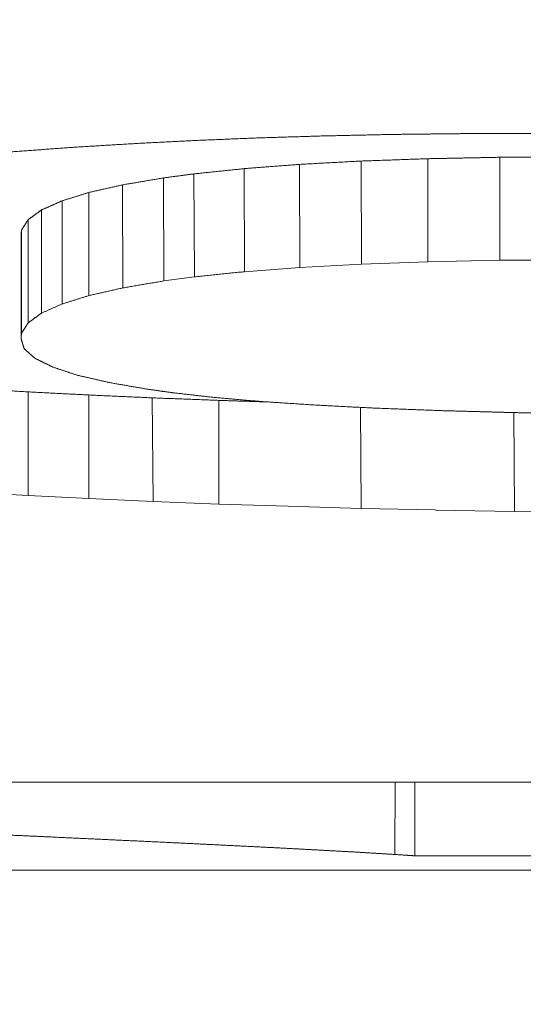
# Model space of a CAD drawing. Header units: millimetres. Extents: x 504 to 605, y 222 to 305.
# Tile 7 of 70: x 550.808 to 551.048, y 240.806 to 241.276. Entities that reach past the tile are written whole.
import ezdxf

# ---------------------------------------------------------------- set-up
doc = ezdxf.new("R2010")
doc.units = ezdxf.units.MM
doc.header["$LTSCALE"] = 0.03
doc.layers.get('0').update_dxf_attribs({"lineweight": 15})
doc.layers.add('1', color=7, linetype='Continuous', true_color=0xffffff)
doc.styles.get("Standard").update_dxf_attribs({"font": 'simsun.ttc', "width": 0.85})
doc.dimstyles.new('ISO-25', dxfattribs={"dimtxt": 2.5, "dimasz": 2, "dimexe": 1.3, "dimexo": 0.625, "dimtad": 1, "dimzin": 9, "dimdsep": 46, "dimtxsty": 'Standard', "dimblk": 'OPEN30', "dimcen": 2, "dimazin": 2, "dimtfac": 0.6, "dimtmove": 0, "dimatfit": 0, "dimldrblk": 'OPEN30', "dimfxl": 1, "dimtolj": 1, "dimarcsym": 0})

# ---------------------------------------------------------------- blocks, each defined once
blk = doc.blocks.new('_Open30')
at = {"color": 0, "linetype": 'ByBlock', "lineweight": -2}
for p, q in [((-1, 0.26795), (0, 0)), ((0, 0), (-1, -0.26795)), ((0, 0), (-1, 0))]:
    blk.add_line(p, q, dxfattribs=at)
blk = doc.blocks.new('*D11')
at = {"color": 0, "lineweight": -2}
for p, q in [((516.83707, 259.04636), (516.83707, 224.24017)), ((579.96275, 259.04599), (579.96275, 224.24017)), ((577.96275, 225.54017), (518.83707, 225.54017))]:
    blk.add_line(p, q, dxfattribs=at)
at = {"layer": 'Defpoints', "color": 0}
for p in [(516.83707, 259.67136), (579.96275, 259.67099), (516.83707, 225.54017)]:
    blk.add_point(p, dxfattribs=at)
at = {"color": 0, "lineweight": -2, "xscale": 2, "yscale": 2, "zscale": 2, "rotation": 180}
blk.add_blockref('_Open30', (516.83707, 225.54017), dxfattribs=at)
at = {"color": 0, "lineweight": -2, "xscale": 2, "yscale": 2, "zscale": 2}
blk.add_blockref('_Open30', (579.96275, 225.54017), dxfattribs=at)
at = {"color": 0, "insert": (549.54746, 227.7485), "char_height": 2.5, "width": 36.1611996, "attachment_point": 5}
blk.add_mtext('\\A1;63.13±0.2(W.D. MOD)', dxfattribs=at)
blk = doc.blocks.new('A$C4323a73e')
at = {"layer": '1', "color": 7, "linetype": 'Continuous', "lineweight": 18}
for p, q in [((34.10433, -18.51297), (34.10416, -18.46375)), ((34.13372, -18.51139), (34.13356, -18.46216)), ((34.16554, -18.51027), (34.16542, -18.46105)), ((34.19997, -18.50958), (34.19997, -18.46036)), ((34.05392, -18.51752), (34.05368, -18.46831)), ((34.07789, -18.51502), (34.07769, -18.4658)), ((34.01977, -18.52277), (34.01961, -18.47355)), ((34.03935, -18.51944), (34.03922, -18.47021)), ((34.00355, -18.52643), (34.00344, -18.47719)), ((33.99078, -18.53043), (33.9907, -18.48119)), ((33.98093, -18.53478), (33.98089, -18.48552)), ((33.97454, -18.53943), (33.97452, -18.49015)), ((33.97134, -18.54442), (33.97134, -18.4951)), ((33.97109, -18.54684), (33.97109, -18.49752)), ((34.13372, -18.51139), (34.16554, -18.51027)), ((34.16554, -18.51027), (34.19997, -18.50958)), ((34.07789, -18.51502), (34.10433, -18.51297)), ((34.10433, -18.51297), (34.13372, -18.51138)), ((34.03935, -18.51944), (34.05392, -18.51752)), ((34.03426, -18.62486), (34.03383, -18.57531)), ((34.1337, -18.6281), (34.13333, -18.57986)), ((34.20689, -18.62959), (34.2066, -18.58234)), ((33.94682, -18.62035), (33.97452, -18.62198)), ((33.97451, -18.62198), (34.00344, -18.62346)), ((34.00343, -18.62347), (34.03426, -18.62486)), ((34.03426, -18.62486), (34.06568, -18.62605)), ((34.06568, -18.62605), (34.09877, -18.62712)), ((34.09876, -18.62712), (34.1337, -18.6281)), ((34.1337, -18.6281), (34.1691, -18.62888)), ((34.16909, -18.62889), (34.20689, -18.62959)), ((34.20689, -18.62959), (34.24506, -18.63011)), ((35.66124, -18.7589), (33.65326, -18.7589)), ((34.14977, -18.79347), (34.14992, -18.7589)), ((34.15929, -18.79411), (34.15929, -18.7589)), ((34.15929, -18.79411), (34.50703, -18.79411)), ((30.06356, -18.80103), (39.26356, -18.80103))]:
    blk.add_line(p, q, dxfattribs=at)
for points, degree in [([(34.11543, -18.45017), (34.11488, -18.45019), (34.11377, -18.45022), (34.1121, -18.45027), (34.11044, -18.45032), (34.10877, -18.45037), (34.10711, -18.45042), (34.10545, -18.45047), (34.10378, -18.45052), (34.10212, -18.45057), (34.10046, -18.45062), (34.09879, -18.45067), (34.09713, -18.45072), (34.09546, -18.45077), (34.0938, -18.45082), (34.09214, -18.45087), (34.09047, -18.45092), (34.08881, -18.45097), (34.08715, -18.45102), (34.08548, -18.45107), (34.08437, -18.4511), (34.08382, -18.45112)], 3), ([(34.14778, -18.44946), (34.14721, -18.44948), (34.14607, -18.4495), (34.14437, -18.44954), (34.14267, -18.44958), (34.14097, -18.44961), (34.13926, -18.44965), (34.13756, -18.44969), (34.13586, -18.44973), (34.13416, -18.44976), (34.13245, -18.4498), (34.13075, -18.44984), (34.12905, -18.44987), (34.12735, -18.44991), (34.12564, -18.44995), (34.12394, -18.44999), (34.12224, -18.45002), (34.12054, -18.45006), (34.11883, -18.4501), (34.11713, -18.45014), (34.116, -18.45016), (34.11543, -18.45017)], 3), ([(34.1811, -18.44908), (34.18052, -18.44909), (34.17935, -18.4491), (34.1776, -18.44912), (34.17584, -18.44914), (34.17409, -18.44916), (34.17233, -18.44918), (34.17058, -18.4492), (34.16883, -18.44922), (34.16707, -18.44924), (34.16532, -18.44926), (34.16356, -18.44928), (34.16181, -18.4493), (34.16006, -18.44932), (34.1583, -18.44934), (34.15655, -18.44936), (34.15479, -18.44938), (34.15304, -18.4494), (34.15129, -18.44942), (34.14953, -18.44944), (34.14836, -18.44946), (34.14778, -18.44946)], 3), ([(34.20978, -18.44899), (34.20927, -18.44899), (34.20827, -18.44899), (34.20676, -18.449), (34.20525, -18.449), (34.20374, -18.44901), (34.20223, -18.44901), (34.20072, -18.44902), (34.19921, -18.44902), (34.1977, -18.44903), (34.19619, -18.44903), (34.19469, -18.44904), (34.19318, -18.44904), (34.19167, -18.44905), (34.19016, -18.44905), (34.18865, -18.44906), (34.18714, -18.44906), (34.18563, -18.44907), (34.18412, -18.44907), (34.18261, -18.44908), (34.18161, -18.44908), (34.1811, -18.44908)], 3), ([(34.24335, -18.44913), (34.24276, -18.44913), (34.24158, -18.44912), (34.23981, -18.44912), (34.23805, -18.44911), (34.23628, -18.4491), (34.23451, -18.44909), (34.23275, -18.44909), (34.23098, -18.44908), (34.22921, -18.44907), (34.22745, -18.44906), (34.22568, -18.44906), (34.22391, -18.44905), (34.22214, -18.44904), (34.22038, -18.44903), (34.21861, -18.44903), (34.21684, -18.44902), (34.21508, -18.44901), (34.21331, -18.449), (34.21154, -18.449), (34.21036, -18.44899), (34.20978, -18.44899)], 3), ([(34.02304, -18.45395), (34.02254, -18.45398), (34.02152, -18.45404), (34.02, -18.45413), (34.01848, -18.45423), (34.01696, -18.45432), (34.01543, -18.45442), (34.01391, -18.45451), (34.01239, -18.4546), (34.01087, -18.4547), (34.00935, -18.45479), (34.00782, -18.45489), (34.0063, -18.45498), (34.00478, -18.45507), (34.00326, -18.45517), (34.00174, -18.45526), (34.00022, -18.45536), (33.99869, -18.45545), (33.99717, -18.45554), (33.99565, -18.45564), (33.99463, -18.4557), (33.99413, -18.45573)], 3), ([(34.05319, -18.45239), (34.05266, -18.45242), (34.0516, -18.45247), (34.05001, -18.45256), (34.04843, -18.45264), (34.04684, -18.45272), (34.04525, -18.4528), (34.04367, -18.45288), (34.04208, -18.45297), (34.04049, -18.45305), (34.03891, -18.45313), (34.03732, -18.45321), (34.03574, -18.45329), (34.03415, -18.45337), (34.03256, -18.45346), (34.03098, -18.45354), (34.02939, -18.45362), (34.0278, -18.4537), (34.02622, -18.45378), (34.02463, -18.45386), (34.02357, -18.45392), (34.02304, -18.45395)], 3), ([(34.08382, -18.45112), (34.08328, -18.45114), (34.08221, -18.45119), (34.08059, -18.45125), (34.07898, -18.45132), (34.07737, -18.45139), (34.07576, -18.45145), (34.07414, -18.45152), (34.07253, -18.45159), (34.07092, -18.45166), (34.06931, -18.45172), (34.0677, -18.45179), (34.06608, -18.45186), (34.06447, -18.45192), (34.06286, -18.45199), (34.06125, -18.45206), (34.05963, -18.45212), (34.05802, -18.45219), (34.05641, -18.45226), (34.0548, -18.45233), (34.05372, -18.45237), (34.05319, -18.45239)], 3), ([(33.99413, -18.45573), (33.99363, -18.45577), (33.99263, -18.45584), (33.99114, -18.45595), (33.98964, -18.45606), (33.98814, -18.45618), (33.98665, -18.45629), (33.98515, -18.4564), (33.98365, -18.45651), (33.98216, -18.45662), (33.98066, -18.45673), (33.97917, -18.45684), (33.97767, -18.45695), (33.97617, -18.45706), (33.97468, -18.45717), (33.97318, -18.45729), (33.97169, -18.4574), (33.97019, -18.45751), (33.96869, -18.45762), (33.9672, -18.45773), (33.9662, -18.4578), (33.9657, -18.45784)], 3), ([(34.10416, -18.46375), (34.10369, -18.46378), (34.10276, -18.46386), (34.10137, -18.46397), (34.09998, -18.46407), (34.09859, -18.46418), (34.09719, -18.46429), (34.0958, -18.4644), (34.09441, -18.4645), (34.09301, -18.46461), (34.09162, -18.46472), (34.09023, -18.46483), (34.08883, -18.46494), (34.08744, -18.46504), (34.08605, -18.46515), (34.08466, -18.46526), (34.08326, -18.46537), (34.08187, -18.46548), (34.08048, -18.46558), (34.07908, -18.46569), (34.07816, -18.46576), (34.07769, -18.4658)], 3), ([(34.13356, -18.46216), (34.13305, -18.46219), (34.13202, -18.46225), (34.13047, -18.46233), (34.12892, -18.46241), (34.12737, -18.4625), (34.12583, -18.46258), (34.12428, -18.46267), (34.12273, -18.46275), (34.12118, -18.46283), (34.11963, -18.46292), (34.11809, -18.463), (34.11654, -18.46308), (34.11499, -18.46317), (34.11344, -18.46325), (34.1119, -18.46333), (34.11035, -18.46342), (34.1088, -18.4635), (34.10725, -18.46358), (34.1057, -18.46367), (34.10467, -18.46372), (34.10416, -18.46375)], 3), ([(34.16542, -18.46105), (34.16486, -18.46107), (34.16374, -18.46111), (34.16207, -18.46117), (34.16039, -18.46122), (34.15871, -18.46128), (34.15704, -18.46134), (34.15536, -18.4614), (34.15368, -18.46146), (34.15201, -18.46152), (34.15033, -18.46158), (34.14865, -18.46164), (34.14698, -18.46169), (34.1453, -18.46175), (34.14362, -18.46181), (34.14195, -18.46187), (34.14027, -18.46193), (34.13859, -18.46199), (34.13692, -18.46205), (34.13524, -18.46211), (34.13412, -18.46214), (34.13356, -18.46216)], 3), ([(34.19997, -18.46036), (34.19937, -18.46037), (34.19816, -18.4604), (34.19634, -18.46043), (34.19452, -18.46047), (34.1927, -18.46051), (34.19088, -18.46054), (34.18906, -18.46058), (34.18724, -18.46061), (34.18543, -18.46065), (34.18361, -18.46069), (34.18179, -18.46072), (34.17997, -18.46076), (34.17815, -18.46079), (34.17633, -18.46083), (34.17451, -18.46087), (34.1727, -18.4609), (34.17088, -18.46094), (34.16906, -18.46098), (34.16724, -18.46101), (34.16603, -18.46104), (34.16542, -18.46105)], 3), ([(34.23698, -18.4601), (34.23633, -18.46011), (34.23503, -18.46012), (34.23308, -18.46013), (34.23113, -18.46014), (34.22919, -18.46016), (34.22724, -18.46017), (34.22529, -18.46018), (34.22334, -18.4602), (34.2214, -18.46021), (34.21945, -18.46022), (34.2175, -18.46024), (34.21555, -18.46025), (34.21361, -18.46027), (34.21166, -18.46028), (34.20971, -18.46029), (34.20776, -18.46031), (34.20582, -18.46032), (34.20387, -18.46033), (34.20192, -18.46035), (34.20062, -18.46036), (34.19997, -18.46036)], 3), ([(34.05368, -18.46831), (34.05342, -18.46834), (34.05291, -18.46841), (34.05215, -18.46851), (34.05139, -18.46861), (34.05063, -18.46871), (34.04987, -18.46881), (34.04911, -18.46891), (34.04835, -18.46901), (34.04759, -18.46911), (34.04683, -18.46921), (34.04607, -18.46931), (34.04531, -18.46941), (34.04454, -18.46951), (34.04378, -18.46961), (34.04302, -18.46971), (34.04226, -18.46981), (34.0415, -18.46991), (34.04074, -18.47001), (34.03998, -18.47011), (34.03947, -18.47018), (34.03922, -18.47021)], 3), ([(34.07769, -18.4658), (34.07727, -18.46584), (34.07643, -18.46593), (34.07516, -18.46606), (34.0739, -18.4662), (34.07264, -18.46633), (34.07137, -18.46646), (34.07011, -18.46659), (34.06884, -18.46672), (34.06758, -18.46686), (34.06632, -18.46699), (34.06505, -18.46712), (34.06379, -18.46725), (34.06252, -18.46738), (34.06126, -18.46752), (34.06, -18.46765), (34.05873, -18.46778), (34.05747, -18.46791), (34.0562, -18.46804), (34.05494, -18.46818), (34.0541, -18.46826), (34.05368, -18.46831)], 3), ([(34.01961, -18.47354), (34.01933, -18.47361), (34.01876, -18.47374), (34.01791, -18.47393), (34.01706, -18.47412), (34.01621, -18.47431), (34.01536, -18.47451), (34.01451, -18.4747), (34.01365, -18.47489), (34.0128, -18.47508), (34.01195, -18.47527), (34.0111, -18.47547), (34.01025, -18.47566), (34.0094, -18.47585), (34.00855, -18.47604), (34.0077, -18.47623), (34.00684, -18.47642), (34.00599, -18.47662), (34.00514, -18.47681), (34.00429, -18.477), (34.00372, -18.47713), (34.00344, -18.47719)], 3), ([(34.03922, -18.47021), (34.03887, -18.47027), (34.03819, -18.47039), (34.03715, -18.47057), (34.03612, -18.47074), (34.03509, -18.47092), (34.03406, -18.47109), (34.03303, -18.47127), (34.03199, -18.47144), (34.03096, -18.47162), (34.02993, -18.47179), (34.0289, -18.47197), (34.02787, -18.47214), (34.02684, -18.47232), (34.0258, -18.4725), (34.02477, -18.47267), (34.02374, -18.47285), (34.02271, -18.47302), (34.02168, -18.4732), (34.02064, -18.47337), (34.01996, -18.47349), (34.01961, -18.47354)], 3), ([(34.00344, -18.47719), (34.00322, -18.47726), (34.00277, -18.4774), (34.0021, -18.47761), (34.00143, -18.47782), (34.00076, -18.47803), (34.00009, -18.47824), (33.99942, -18.47846), (33.99874, -18.47867), (33.99807, -18.47888), (33.9974, -18.47909), (33.99673, -18.4793), (33.99606, -18.47951), (33.99539, -18.47972), (33.99472, -18.47993), (33.99405, -18.48014), (33.99338, -18.48035), (33.99271, -18.48056), (33.99204, -18.48077), (33.99137, -18.48098), (33.99092, -18.48112), (33.9907, -18.48119)], 3), ([(33.9907, -18.48119), (33.99052, -18.48126), (33.99018, -18.48141), (33.98966, -18.48164), (33.98915, -18.48187), (33.98863, -18.4821), (33.98812, -18.48233), (33.9876, -18.48256), (33.98709, -18.48279), (33.98657, -18.48302), (33.98605, -18.48324), (33.98554, -18.48347), (33.98502, -18.4837), (33.98451, -18.48393), (33.98399, -18.48416), (33.98347, -18.48438), (33.98296, -18.48461), (33.98244, -18.48484), (33.98193, -18.48507), (33.98141, -18.48529), (33.98107, -18.48545), (33.98089, -18.48552)], 3), ([(33.98089, -18.48552), (33.98078, -18.4856), (33.98056, -18.48577), (33.98022, -18.48601), (33.97989, -18.48626), (33.97955, -18.4865), (33.97922, -18.48674), (33.97888, -18.48699), (33.97855, -18.48723), (33.97821, -18.48748), (33.97788, -18.48772), (33.97754, -18.48796), (33.97721, -18.48821), (33.97687, -18.48845), (33.97654, -18.48869), (33.9762, -18.48894), (33.97586, -18.48918), (33.97553, -18.48942), (33.97519, -18.48966), (33.97486, -18.48991), (33.97463, -18.49007), (33.97452, -18.49015)], 3), ([(33.97452, -18.49015), (33.97447, -18.49024), (33.97436, -18.49041), (33.97419, -18.49067), (33.97402, -18.49093), (33.97385, -18.4912), (33.97368, -18.49146), (33.97352, -18.49172), (33.97335, -18.49198), (33.97318, -18.49224), (33.97301, -18.4925), (33.97285, -18.49276), (33.97268, -18.49302), (33.97251, -18.49328), (33.97234, -18.49354), (33.97218, -18.4938), (33.97201, -18.49406), (33.97184, -18.49432), (33.97167, -18.49458), (33.9715, -18.49484), (33.97139, -18.49501), (33.97134, -18.4951)], 3), ([(33.97134, -18.4951), (33.97133, -18.49514), (33.97132, -18.49523), (33.97131, -18.49536), (33.9713, -18.49548), (33.97129, -18.49561), (33.97127, -18.49574), (33.97126, -18.49586), (33.97125, -18.49599), (33.97123, -18.49612), (33.97122, -18.49625), (33.97121, -18.49637), (33.9712, -18.4965), (33.97118, -18.49663), (33.97117, -18.49676), (33.97116, -18.49688), (33.97114, -18.49701), (33.97113, -18.49714), (33.97112, -18.49726), (33.97111, -18.49739), (33.9711, -18.49748), (33.97109, -18.49752)], 3), ([(34.19997, -18.50959), (34.20062, -18.50958), (34.20192, -18.50957), (34.20387, -18.50956), (34.20582, -18.50954), (34.20776, -18.50953), (34.20971, -18.50952), (34.21166, -18.5095), (34.21361, -18.50949), (34.21555, -18.50948), (34.2175, -18.50946), (34.21945, -18.50945), (34.2214, -18.50944), (34.22334, -18.50942), (34.22529, -18.50941), (34.22724, -18.50939), (34.22919, -18.50938), (34.23113, -18.50937), (34.23308, -18.50935), (34.23503, -18.50934), (34.23633, -18.50933), (34.23698, -18.50933)], 3), ([(33.97134, -18.54442), (33.97139, -18.54433), (33.9715, -18.54416), (33.97167, -18.5439), (33.97184, -18.54364), (33.97201, -18.54338), (33.97218, -18.54312), (33.97234, -18.54286), (33.97251, -18.54259), (33.97268, -18.54233), (33.97285, -18.54207), (33.97301, -18.54181), (33.97318, -18.54155), (33.97335, -18.54129), (33.97352, -18.54103), (33.97368, -18.54076), (33.97385, -18.5405), (33.97402, -18.54024), (33.97419, -18.53998), (33.97436, -18.53972), (33.97447, -18.53954), (33.97452, -18.53945)], 3), ([(33.97109, -18.54684), (33.9711, -18.5468), (33.97111, -18.54671), (33.97112, -18.54659), (33.97113, -18.54646), (33.97114, -18.54633), (33.97116, -18.5462), (33.97117, -18.54608), (33.97118, -18.54595), (33.9712, -18.54582), (33.97121, -18.54569), (33.97122, -18.54557), (33.97123, -18.54544), (33.97125, -18.54531), (33.97126, -18.54518), (33.97127, -18.54506), (33.97129, -18.54493), (33.9713, -18.5448), (33.97131, -18.54467), (33.97132, -18.54455), (33.97133, -18.54446), (33.97134, -18.54442)], 3), ([(33.97256, -18.55177), (33.97254, -18.55169), (33.97249, -18.55152), (33.97241, -18.55126), (33.97233, -18.551), (33.97225, -18.55074), (33.97218, -18.55048), (33.9721, -18.55022), (33.97202, -18.54996), (33.97194, -18.5497), (33.97187, -18.54944), (33.97179, -18.54918), (33.97171, -18.54892), (33.97163, -18.54866), (33.97156, -18.5484), (33.97148, -18.54814), (33.9714, -18.54788), (33.97132, -18.54762), (33.97125, -18.54736), (33.97117, -18.5471), (33.97112, -18.54693), (33.97109, -18.54684)], 3), ([(33.97771, -18.55638), (33.97762, -18.5563), (33.97744, -18.55614), (33.97717, -18.5559), (33.9769, -18.55566), (33.97663, -18.55542), (33.97635, -18.55518), (33.97608, -18.55493), (33.97581, -18.55469), (33.97554, -18.55445), (33.97527, -18.55421), (33.975, -18.55396), (33.97473, -18.55372), (33.97446, -18.55348), (33.97419, -18.55324), (33.97392, -18.55299), (33.97365, -18.55275), (33.97338, -18.55251), (33.9731, -18.55226), (33.97283, -18.55202), (33.97265, -18.55186), (33.97256, -18.55177)], 3), ([(33.98629, -18.5606), (33.98614, -18.56052), (33.98583, -18.56038), (33.98538, -18.56016), (33.98493, -18.55993), (33.98448, -18.55971), (33.98403, -18.55949), (33.98358, -18.55927), (33.98313, -18.55905), (33.98267, -18.55883), (33.98222, -18.55861), (33.98177, -18.55838), (33.98132, -18.55816), (33.98087, -18.55794), (33.98042, -18.55772), (33.97997, -18.5575), (33.97951, -18.55727), (33.97906, -18.55705), (33.97861, -18.55683), (33.97816, -18.55661), (33.97786, -18.55646), (33.97771, -18.55638)], 3), ([(33.99805, -18.5645), (33.99784, -18.56443), (33.99743, -18.5643), (33.99681, -18.56409), (33.99619, -18.56389), (33.99557, -18.56368), (33.99495, -18.56348), (33.99433, -18.56327), (33.99371, -18.56307), (33.9931, -18.56286), (33.99248, -18.56266), (33.99186, -18.56245), (33.99124, -18.56224), (33.99062, -18.56204), (33.99, -18.56183), (33.98938, -18.56163), (33.98876, -18.56142), (33.98814, -18.56122), (33.98752, -18.56101), (33.9869, -18.5608), (33.98649, -18.56067), (33.98629, -18.5606)], 3), ([(34.01349, -18.56803), (34.01322, -18.56797), (34.01267, -18.56784), (34.01186, -18.56766), (34.01105, -18.56747), (34.01024, -18.56729), (34.00942, -18.5671), (34.00861, -18.56692), (34.0078, -18.56673), (34.00699, -18.56655), (34.00617, -18.56636), (34.00536, -18.56617), (34.00455, -18.56599), (34.00374, -18.5658), (34.00292, -18.56562), (34.00211, -18.56543), (34.0013, -18.56525), (34.00049, -18.56506), (33.99967, -18.56487), (33.99886, -18.56469), (33.99832, -18.56456), (33.99805, -18.5645)], 3), ([(33.97452, -18.57245), (33.97404, -18.57242), (33.97307, -18.57237), (33.97161, -18.57228), (33.97015, -18.5722), (33.96869, -18.57211), (33.96724, -18.57203), (33.96578, -18.57194), (33.96432, -18.57185), (33.96286, -18.57177), (33.96141, -18.57168), (33.95995, -18.5716), (33.95849, -18.57151), (33.95703, -18.57143), (33.95558, -18.57134), (33.95412, -18.57126), (33.95266, -18.57117), (33.9512, -18.57108), (33.94975, -18.571), (33.94829, -18.57091), (33.94732, -18.57086), (33.94683, -18.57083)], 3), ([(33.97452, -18.62198), (33.97452, -18.57245)], 1), ([(34.00344, -18.57394), (34.00293, -18.57391), (34.00192, -18.57386), (34.0004, -18.57378), (33.99887, -18.5737), (33.99735, -18.57362), (33.99583, -18.57355), (33.99431, -18.57347), (33.99279, -18.57339), (33.99126, -18.57331), (33.98974, -18.57323), (33.98822, -18.57316), (33.9867, -18.57308), (33.98518, -18.573), (33.98365, -18.57292), (33.98213, -18.57284), (33.98061, -18.57276), (33.97909, -18.57269), (33.97757, -18.57261), (33.97604, -18.57253), (33.97503, -18.57248), (33.97452, -18.57245)], 3), ([(34.03211, -18.57126), (34.03178, -18.5712), (34.03113, -18.57109), (34.03015, -18.57092), (34.02917, -18.57075), (34.02819, -18.57058), (34.02721, -18.57041), (34.02623, -18.57024), (34.02525, -18.57007), (34.02427, -18.5699), (34.02329, -18.56973), (34.02231, -18.56956), (34.02133, -18.56939), (34.02035, -18.56922), (34.01937, -18.56905), (34.01839, -18.56888), (34.01741, -18.56871), (34.01643, -18.56854), (34.01545, -18.56837), (34.01447, -18.5682), (34.01381, -18.56808), (34.01349, -18.56803)], 3), ([(34.04338, -18.57283), (34.04319, -18.5728), (34.04279, -18.57274), (34.0422, -18.57266), (34.0416, -18.57258), (34.04101, -18.5725), (34.04042, -18.57242), (34.03982, -18.57233), (34.03923, -18.57225), (34.03864, -18.57217), (34.03804, -18.57208), (34.03745, -18.572), (34.03686, -18.57192), (34.03626, -18.57184), (34.03567, -18.57175), (34.03508, -18.57167), (34.03448, -18.57159), (34.03389, -18.57151), (34.0333, -18.57142), (34.0327, -18.57134), (34.03231, -18.57129), (34.03211, -18.57126)], 3), ([(34.00344, -18.62346), (34.00344, -18.57394)], 1), ([(34.03383, -18.57531), (34.03329, -18.57529), (34.03223, -18.57524), (34.03063, -18.57517), (34.02903, -18.57509), (34.02743, -18.57502), (34.02583, -18.57495), (34.02423, -18.57488), (34.02263, -18.5748), (34.02103, -18.57473), (34.01943, -18.57466), (34.01783, -18.57459), (34.01623, -18.57452), (34.01463, -18.57444), (34.01304, -18.57437), (34.01144, -18.5743), (34.00984, -18.57423), (34.00824, -18.57415), (34.00664, -18.57408), (34.00504, -18.57401), (34.00397, -18.57396), (34.00344, -18.57394)], 3), ([(34.06568, -18.57652), (34.06512, -18.57649), (34.06401, -18.57645), (34.06233, -18.57639), (34.06065, -18.57633), (34.05898, -18.57626), (34.0573, -18.5762), (34.05562, -18.57614), (34.05395, -18.57607), (34.05227, -18.57601), (34.05059, -18.57595), (34.04892, -18.57588), (34.04724, -18.57582), (34.04556, -18.57576), (34.04389, -18.57569), (34.04221, -18.57563), (34.04053, -18.57557), (34.03886, -18.5755), (34.03718, -18.57544), (34.0355, -18.57537), (34.03439, -18.57533), (34.03383, -18.57531)], 3), ([(34.06274, -18.57504), (34.0624, -18.575), (34.06172, -18.57492), (34.06071, -18.57481), (34.05969, -18.57469), (34.05867, -18.57457), (34.05765, -18.57446), (34.05663, -18.57434), (34.05561, -18.57422), (34.05459, -18.57411), (34.05357, -18.57399), (34.05255, -18.57388), (34.05153, -18.57376), (34.05052, -18.57364), (34.0495, -18.57353), (34.04848, -18.57341), (34.04746, -18.57329), (34.04644, -18.57318), (34.04542, -18.57306), (34.0444, -18.57294), (34.04372, -18.57287), (34.04338, -18.57283)], 3), ([(34.08529, -18.57701), (34.08489, -18.57698), (34.0841, -18.57691), (34.08291, -18.5768), (34.08173, -18.5767), (34.08054, -18.5766), (34.07935, -18.57649), (34.07817, -18.57639), (34.07698, -18.57628), (34.0758, -18.57618), (34.07461, -18.57608), (34.07342, -18.57597), (34.07224, -18.57587), (34.07105, -18.57577), (34.06986, -18.57566), (34.06868, -18.57556), (34.06749, -18.57545), (34.0663, -18.57535), (34.06512, -18.57525), (34.06393, -18.57514), (34.06314, -18.57507), (34.06274, -18.57504)], 3), ([(34.06568, -18.62605), (34.06568, -18.57652)], 1), ([(34.11102, -18.57871), (34.11057, -18.57868), (34.10966, -18.57862), (34.10831, -18.57853), (34.10696, -18.57844), (34.1056, -18.57835), (34.10425, -18.57826), (34.10289, -18.57817), (34.10154, -18.57808), (34.10018, -18.578), (34.09883, -18.57791), (34.09748, -18.57782), (34.09612, -18.57773), (34.09477, -18.57764), (34.09341, -18.57755), (34.09206, -18.57746), (34.0907, -18.57737), (34.08935, -18.57728), (34.088, -18.57719), (34.08664, -18.5771), (34.08574, -18.57704), (34.08529, -18.57701)], 3), ([(34.13945, -18.58018), (34.13895, -18.58015), (34.13795, -18.5801), (34.13645, -18.58002), (34.13496, -18.57995), (34.13346, -18.57987), (34.13196, -18.57979), (34.13047, -18.57972), (34.12897, -18.57964), (34.12748, -18.57956), (34.12598, -18.57948), (34.12448, -18.57941), (34.12299, -18.57933), (34.12149, -18.57925), (34.12, -18.57917), (34.1185, -18.5791), (34.117, -18.57902), (34.11551, -18.57894), (34.11401, -18.57887), (34.11251, -18.57879), (34.11152, -18.57874), (34.11102, -18.57871)], 3), ([(34.17106, -18.58138), (34.1705, -18.58136), (34.16939, -18.58132), (34.16773, -18.58125), (34.16607, -18.58119), (34.1644, -18.58113), (34.16274, -18.58106), (34.16107, -18.581), (34.15941, -18.58094), (34.15775, -18.58087), (34.15608, -18.58081), (34.15442, -18.58075), (34.15276, -18.58068), (34.15109, -18.58062), (34.14943, -18.58056), (34.14776, -18.5805), (34.1461, -18.58043), (34.14444, -18.58037), (34.14277, -18.58031), (34.14111, -18.58024), (34.14, -18.5802), (34.13945, -18.58018)], 3), ([(34.20536, -18.58232), (34.20476, -18.5823), (34.20356, -18.58227), (34.20175, -18.58222), (34.19995, -18.58217), (34.19814, -18.58212), (34.19634, -18.58207), (34.19453, -18.58202), (34.19273, -18.58197), (34.19092, -18.58192), (34.18911, -18.58187), (34.18731, -18.58182), (34.1855, -18.58177), (34.1837, -18.58173), (34.18189, -18.58168), (34.18009, -18.58163), (34.17828, -18.58158), (34.17647, -18.58153), (34.17467, -18.58148), (34.17286, -18.58143), (34.17166, -18.5814), (34.17106, -18.58138)], 3), ([(34.24286, -18.58306), (34.2422, -18.58305), (34.24088, -18.58302), (34.23891, -18.58298), (34.23694, -18.58295), (34.23496, -18.58291), (34.23299, -18.58287), (34.23102, -18.58283), (34.22904, -18.58279), (34.22707, -18.58275), (34.2251, -18.58271), (34.22312, -18.58267), (34.22115, -18.58263), (34.21918, -18.58259), (34.2172, -18.58255), (34.21523, -18.58251), (34.21326, -18.58247), (34.21128, -18.58243), (34.20931, -18.58239), (34.20734, -18.58236), (34.20602, -18.58233), (34.20536, -18.58232)], 3)]:
    blk.add_open_spline(points, degree=degree, dxfattribs=at)
for points, weights in [([(34.05392, -18.51752), (34.0659, -18.51627), (34.07789, -18.51502)], [0.500000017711, 0.499999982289, 0.500000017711]), ([(34.01977, -18.52277), (34.02956, -18.52111), (34.03935, -18.51944)], [0.500000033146, 0.499999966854, 0.500000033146]), ([(34.00355, -18.52643), (34.01166, -18.5246), (34.01977, -18.52277)], [0.500000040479, 0.499999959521, 0.500000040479]), ([(33.99078, -18.53043), (33.99716, -18.52844), (34.00355, -18.52643)], [0.500000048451, 0.499999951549, 0.500000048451]), ([(33.97451, -18.53945), (33.97772, -18.53713), (33.98093, -18.53478)], [0.50000006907, 0.49999993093, 0.50000006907]), ([(33.98093, -18.53478), (33.98586, -18.53262), (33.99078, -18.53043)], [0.500000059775, 0.499999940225, 0.500000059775]), ([(33.95023, -18.78352), (33.96127, -18.78402), (33.97232, -18.78451)], [0.500000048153, 0.499999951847, 0.500000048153]), ([(33.9723, -18.78451), (33.97819, -18.78478), (33.98408, -18.78505)], [0.500000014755, 0.499999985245, 0.500000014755]), ([(33.98405, -18.78505), (33.99534, -18.78558), (34.00663, -18.7861)], [0.500000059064, 0.499999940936, 0.500000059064]), ([(34.00659, -18.7861), (34.01727, -18.7866), (34.02795, -18.78709)], [0.500000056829, 0.499999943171, 0.500000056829]), ([(34.02791, -18.78709), (34.03798, -18.78757), (34.04804, -18.78804)], [0.500000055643, 0.499999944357, 0.500000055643]), ([(34.04801, -18.78804), (34.05721, -18.7885), (34.06642, -18.78895)], [0.500000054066, 0.499999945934, 0.500000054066]), ([(34.06639, -18.78895), (34.0751, -18.78938), (34.08382, -18.7898)], [0.500000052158, 0.499999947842, 0.500000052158]), ([(34.08379, -18.7898), (34.09177, -18.79022), (34.09975, -18.79062)], [0.500000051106, 0.499999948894, 0.500000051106]), ([(34.09972, -18.79062), (34.10696, -18.79102), (34.1142, -18.7914)], [0.500000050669, 0.499999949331, 0.500000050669]), ([(34.11418, -18.7914), (34.12093, -18.79177), (34.12768, -18.79213)], [0.500000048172, 0.499999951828, 0.500000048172]), ([(34.12766, -18.79213), (34.13355, -18.79249), (34.13945, -18.79283)], [0.500000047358, 0.499999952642, 0.500000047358]), ([(34.13942, -18.79283), (34.1446, -18.79316), (34.14977, -18.79347)], [0.500000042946, 0.499999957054, 0.500000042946]), ([(34.14977, -18.79347), (34.15453, -18.7938), (34.15929, -18.79411)], [0.500000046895, 0.499999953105, 0.500000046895])]:
    blk.add_rational_spline(points, weights, degree=2, dxfattribs=at)
blk.add_open_spline([(34.08933, -18.57728), (34.089, -18.57727), (34.08808, -18.57724), (34.08658, -18.57719), (34.08484, -18.57713), (34.0831, -18.57708), (34.08135, -18.57702), (34.07961, -18.57696), (34.07787, -18.57691), (34.07613, -18.57685), (34.07439, -18.5768), (34.07265, -18.57674), (34.07091, -18.57668), (34.06917, -18.57663), (34.06742, -18.57657), (34.06626, -18.57653), (34.06568, -18.57652)], degree=3, knots=[0, 0, 0, 0, 0.042891, 0.116514, 0.190138, 0.263762, 0.337386, 0.41101, 0.484633, 0.558257, 0.631881, 0.705505, 0.779129, 0.852752, 0.926376, 1, 1, 1, 1], dxfattribs=at)

msp = doc.modelspace()

# ---------------------------------------------------------------- block references
msp.add_blockref('A$C4323a73e', (516.83707, 259.6709))

# ---------------------------------------------------------------- dimensions: what is measured, and where the dimension line sits
at = {"color": 7}
dim = msp.add_linear_dim(base=(516.83707, 225.54017), p1=(579.96275, 259.67099), p2=(516.83707, 259.67136), angle=180, text='<>(W.D. MOD)', dimstyle='ISO-25', override={"dimgap": 0.625, "dimtol": 1, "dimlim": 0, "dimtp": 0.2, "dimtm": 0.2, "dimtfac": 1}, dxfattribs=at)
dim.commit()
dim.dimension.update_dxf_attribs({"geometry": '*D11', "text_midpoint": (549.54746, 225.54017), "dimtype": 160})

doc.saveas('drawing.dxf')
